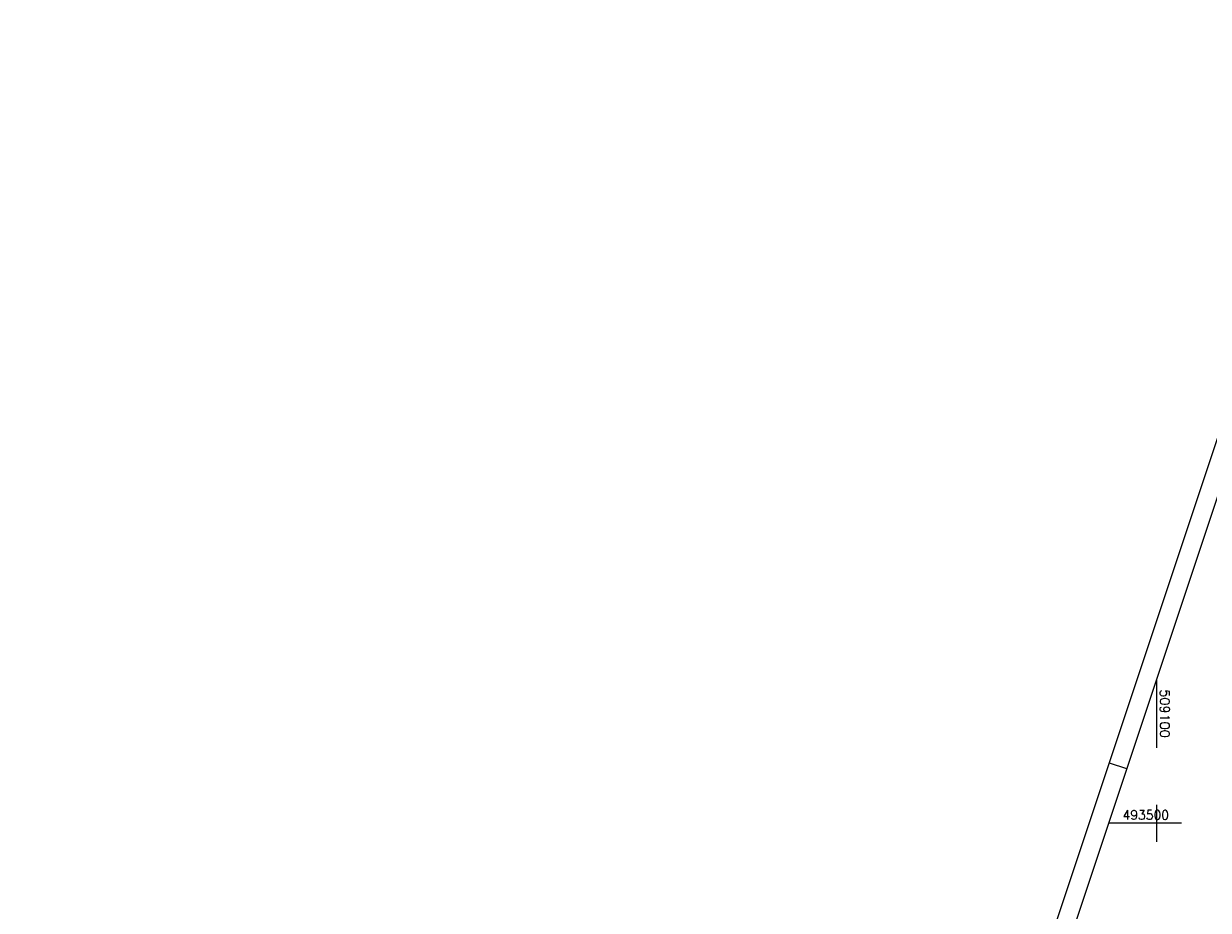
# Model space of a CAD drawing. Extents: x 508795 to 509435, y 492545 to 493716.
# Tile 8 of 9: x 508795 to 509114, y 493477 to 493716. Entities that reach past the tile are written whole.
import ezdxf

# ---------------------------------------------------------------- set-up
doc = ezdxf.new("R2010")
doc.units = 0
doc.header["$LTSCALE"] = 10
doc.header["$MEASUREMENT"] = 0
doc.linetypes.add('LT00', pattern=[0])
doc.layers.add('RAHMEN', color=250, linetype='Continuous')
doc.layers.add('V_RASTER', color=250, linetype='LT00')
doc.styles.get("Standard").update_dxf_attribs({"font": 'romans.shx', "width": 0.8})

msp = doc.modelspace()

# ---------------------------------------------------------------- linework, layer by layer
at = {"layer": 'RAHMEN'}
msp.add_line((509087.22, 493516.32), (509091.96, 493514.74), dxfattribs=at)
for points in [[(509153.62, 493715.55), (508794.71, 492638.79), (509076.47, 492544.87), (509435.38, 493621.63), (509153.62, 493715.55)], [(509150.46, 493690.25), (508857.96, 492812.71), (509130.23, 492721.96), (509422.73, 493599.49), (509150.46, 493690.25)]]:
    msp.add_lwpolyline(points, dxfattribs=at)
at = {"layer": 'V_RASTER'}
for p, q in [((509100, 493538.86), (509100, 493520.36)), ((509100, 493505), (509100, 493495)), ((509106.71, 493500), (509087.05, 493500))]:
    msp.add_line(p, q, dxfattribs=at)

# ---------------------------------------------------------------- texts
for s, rotation, width, p in [(' 509100', 270.0003, 1.017, (509101, 493537.86)), (' 493500', 0.0003, 0.972, (509089.21, 493501))]:
    msp.add_text(s, height=2.5, rotation=rotation, dxfattribs=dict(at, width=width)).set_placement(p)

doc.saveas('drawing.dxf')
